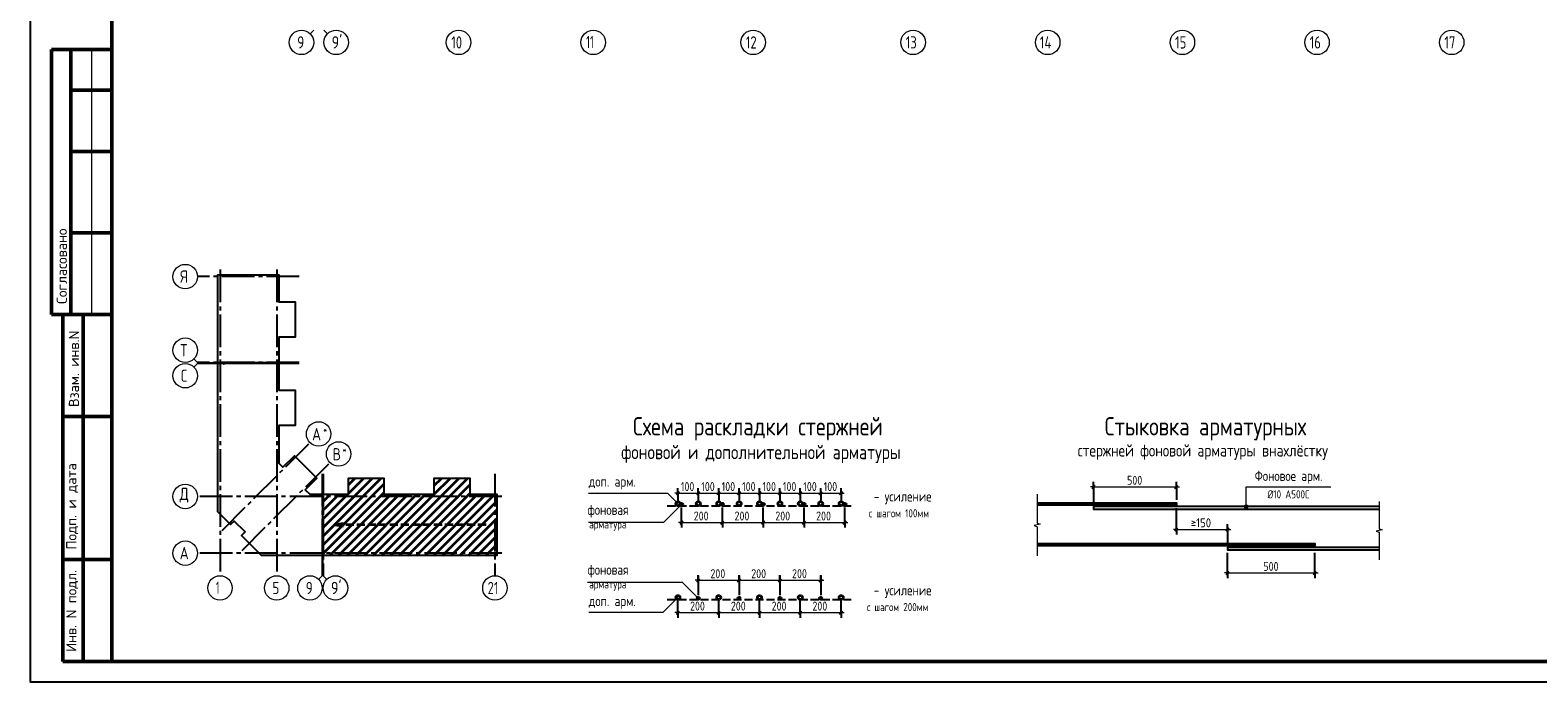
# Model space of a CAD drawing. Header units: millimetres. Extents: x 0 to 61017, y 0 to 42000.
# Tile 1 of 30: x 0 to 36952, y 0 to 15970. Entities that reach past the tile are written whole.
import ezdxf

# ---------------------------------------------------------------- set-up
doc = ezdxf.new("R2010")
doc.units = ezdxf.units.MM
doc.linetypes.add('______2', pattern=[270, 200, -70])
doc.linetypes.add('______5', pattern=[1100, 800, -100, 100, -100])
for name, color, linetype, lineweight in [('Standard', 7, 'Continuous', 25), ('Оси', 40, '______5', 18), ('Примечания', 7, 'Continuous', 25)]:
    doc.layers.add(name, color=color, linetype=linetype, lineweight=lineweight)
doc.styles.add('GOST 2.304-81', font='txt')
doc.styles.add('ISOCPEUR', font='txt')

msp = doc.modelspace()

# ---------------------------------------------------------------- hatches: boundary and pattern name
at = {"layer": 'Примечания', "linetype": 'Continuous', "lineweight": 13, "transparency": 33554687}
for points in [[(29757, 4294), (29847, 4294), (29840, 4316)], [(29757, 4294), (29840, 4316), (29763, 4316)], [(29763, 4271), (29847, 4294), (29757, 4294)], [(29763, 4316), (29840, 4316), (29824, 4333)], [(29763, 4316), (29824, 4333), (29779, 4333)], [(29763, 4271), (29840, 4271), (29847, 4294)], [(29779, 4255), (29840, 4271), (29763, 4271)], [(29779, 4333), (29824, 4333), (29802, 4339)], [(29779, 4255), (29824, 4255), (29840, 4271)], [(29824, 4255), (29779, 4255), (29802, 4249)]]:
    msp.add_hatch(color=7, dxfattribs=at).paths.add_polyline_path(points)
at = {"layer": 'Примечания', "linetype": 'Continuous', "lineweight": 35, "transparency": 33554687}
msp.add_hatch(color=7, dxfattribs=at).paths.add_polyline_path([(7674, 3878), (7464, 3848), (7674, 3818)])

# ---------------------------------------------------------------- linework, layer by layer
at = {"layer": 'Standard', "color": 7, "linetype": 'Continuous', "lineweight": 13, "transparency": 33554687}
for p, q in [((6950, 15970), (6862, 15882)), ((7200, 15970), (7288, 15882)), ((1500, 15500), (1500, 9000)), ((4100, 7827), (4012, 7915)), ((4100, 7802), (4012, 7714)), ((4100, 7827), (4600, 7827)), ((4100, 7802), (4600, 7802)), ((7158, 2600), (7158, 3100)), ((7183, 2600), (7183, 3100)), ((7158, 2600), (7070, 2512)), ((7183, 2600), (7271, 2512))]:
    msp.add_line(p, q, dxfattribs=at)
at = {"layer": 'Standard', "color": 7, "linetype": 'Continuous', "lineweight": 50, "transparency": 33554687}
for p, q in [((2000, 15500), (527, 15500)), ((527, 15500), (527, 9000)), ((527, 15500), (527, 9000)), ((1000, 15500), (1000, 9000)), ((2000, 14500), (1000, 14500)), ((2000, 13000), (1000, 13000)), ((2000, 11000), (1000, 11000)), ((0, 9000), (6, 9000)), ((527, 9000), (2000, 9000)), ((800, 500), (800, 9000)), ((800, 500), (800, 9000)), ((1300, 500), (1300, 9000)), ((800, 6500), (2000, 6500)), ((800, 3000), (2000, 3000)), ((2000, 500), (800, 500))]:
    msp.add_line(p, q, dxfattribs=at)
at = {"layer": 'Standard', "color": 7, "linetype": 'Continuous', "lineweight": 35, "transparency": 33554687}
for p, q in [((7173, 3561), (8605, 4993)), ((7173, 3773), (8393, 4993)), ((7173, 3349), (8669, 4845)), ((7801, 4614), (8180, 4993)), ((7801, 4826), (7968, 4993)), ((8621, 3100), (10514, 4993)), ((8833, 3100), (10726, 4993)), ((9045, 3100), (10773, 4828)), ((9905, 4596), (10302, 4993)), ((9905, 4808), (10090, 4993)), ((7173, 3137), (8669, 4633)), ((7173, 4410), (7359, 4596)), ((7173, 3986), (7783, 4596)), ((7173, 4198), (7571, 4596)), ((7348, 3100), (8844, 4596)), ((7560, 3100), (9056, 4596)), ((7772, 3100), (9268, 4596)), ((7984, 3100), (9480, 4596)), ((8197, 3100), (9693, 4596)), ((8409, 3100), (9905, 4596)), ((9257, 3100), (10773, 4616)), ((9469, 3100), (10965, 4596)), ((9682, 3100), (11178, 4596)), ((9894, 3100), (11390, 4596)), ((10106, 3100), (11434, 4428)), ((10318, 3100), (11434, 4216)), ((10530, 3100), (11434, 4004)), ((10742, 3100), (11434, 3792)), ((10954, 3100), (11434, 3580)), ((11166, 3100), (11434, 3368)), ((11379, 3100), (11434, 3155))]:
    msp.add_line(p, q, dxfattribs=at)
at = {"layer": 'Standard', "color": 7, "linetype": 'Continuous', "lineweight": 13, "transparency": 33554687}
msp.add_lwpolyline([(0, 0), (59400, 0), (59400, 42000), (0, 42000), (0, 0)], close=True, dxfattribs=at)
at = {"layer": 'Standard', "color": 7, "linetype": 'Continuous', "lineweight": -3, "transparency": 33554687}
msp.add_lwpolyline([(0, 42000), (0, 0), (59400, 0), (59400, 42000), (0, 42000)], dxfattribs=at)
at = {"layer": 'Standard', "color": 7, "linetype": 'Continuous', "lineweight": 25, "transparency": 33554687}
for points in [[(0, 42000), (0, 0), (59400, 0), (59400, 42000), (0, 42000)], [(4600, 7817), (4600, 9974), (6096, 9974), (6096, 9313), (6493, 9313), (6493, 8445), (6096, 8445), (6096, 7817), (6078, 7817), (6078, 7837), (6063, 7837), (6063, 7817), (4600, 7817)], [(4600, 4357), (4600, 7812), (4738, 7812), (4738, 7792), (4753, 7792), (4753, 7812), (6096, 7812), (6096, 7149), (6493, 7149), (6493, 6281), (6096, 6281), (6096, 5355), (6194, 5257), (6475, 5538), (7024, 4989), (6743, 4708), (6855, 4596), (7168, 4596), (7168, 3100), (5670, 3100), (5182, 3588), (5267, 3673), (4999, 3941), (4914, 3856), (4600, 4170), (4600, 4357)], [(7173, 3100), (7173, 4563), (7193, 4563), (7193, 4578), (7173, 4578), (7173, 4596), (7801, 4596), (7801, 4993), (8669, 4993), (8669, 4596), (9287, 4596), (9905, 4596), (9905, 4993), (10773, 4993), (10773, 4596), (11434, 4596), (11434, 3100), (9287, 3100), (7173, 3100)]]:
    msp.add_lwpolyline(points, dxfattribs=at)
at = {"layer": 'Standard', "color": 7, "linetype": 'Continuous', "lineweight": 18, "transparency": 33554687}
msp.add_lwpolyline([(59400, 42000), (0, 42000), (0, 0), (59400, 0), (59400, 42000)], dxfattribs=at)
at = {"layer": 'Standard', "color": 7, "linetype": 'Continuous', "lineweight": 13, "transparency": 33554687}
msp.add_lwpolyline([(59400, 42000), (0, 42000), (0, 0), (59400, 0), (59400, 42000)], dxfattribs=at)
at = {"layer": 'Standard', "color": 7, "linetype": 'Continuous', "lineweight": 50, "transparency": 33554687}
msp.add_lwpolyline([(2000, 41500), (58900, 41500), (58900, 500), (2000, 500), (2000, 41500)], close=True, dxfattribs=at)
at = {"layer": 'Оси', "color": 8, "linetype": '______5', "lineweight": -3, "transparency": 33554687}
for p, q in [((4653, 10101), (4653, 2600)), ((6043, 10101), (6043, 2600)), ((6596, 9931), (4100, 9931)), ((6596, 7827), (4100, 7827)), ((6596, 7802), (4100, 7802)), ((4708, 3712), (6858, 5862)), ((5198, 3222), (7348, 5372)), ((7158, 5096), (7158, 2600)), ((7183, 5096), (7183, 2600)), ((11391, 5096), (11391, 2600)), ((11561, 4543), (4100, 4543)), ((11561, 4543), (4100, 4543)), ((11561, 3153), (4100, 3153))]:
    msp.add_line(p, q, dxfattribs=at)
at = {"layer": 'Оси', "color": 7, "linetype": 'Continuous', "lineweight": 13, "transparency": 33554687}
for centre in [(6650, 15670), (7500, 15670), (10500, 15670), (13800, 15670), (17720, 15670), (21640, 15670), (24940, 15670), (28240, 15670), (31540, 15670), (34840, 15670), (3800, 9931), (3800, 8127), (3800, 7502), (7070, 6074), (7560, 5584), (3800, 4543), (3800, 4543), (3800, 3153), (4653, 2300), (6043, 2300), (6858, 2300), (7483, 2300), (11391, 2300)]:
    msp.add_circle(centre, 300, dxfattribs=at)
at = {"layer": 'Примечания', "color": 7, "linetype": 'Continuous', "lineweight": 25, "transparency": 33554687}
for p, q in [((26027, 4742), (26102, 4817)), ((28057, 4742), (28132, 4817)), ((15839, 4587), (15914, 4662)), ((16339, 4587), (16414, 4662)), ((16839, 4587), (16914, 4662)), ((17339, 4587), (17414, 4662)), ((17839, 4587), (17914, 4662)), ((18339, 4587), (18414, 4662)), ((18839, 4587), (18914, 4662)), ((19339, 4587), (19414, 4662)), ((19839, 4587), (19914, 4662)), ((15929, 3867), (16004, 3942)), ((16929, 3867), (17004, 3942)), ((17929, 3867), (18004, 3942)), ((18929, 3867), (19004, 3942)), ((19929, 3867), (20004, 3942)), ((28057, 3699), (28132, 3774)), ((29312, 3699), (29387, 3774)), ((29312, 2630), (29387, 2705)), ((31452, 2630), (31527, 2705)), ((16339, 2453), (16414, 2528)), ((17339, 2453), (17414, 2528)), ((18339, 2453), (18414, 2528)), ((19339, 2453), (19414, 2528)), ((15839, 1658), (15914, 1733)), ((16839, 1658), (16914, 1733)), ((17839, 1658), (17914, 1733)), ((18839, 1658), (18914, 1733)), ((19839, 1658), (19914, 1733))]:
    msp.add_line(p, q, dxfattribs=at)
at = {"layer": 'Примечания', "color": 253, "linetype": 'Continuous', "lineweight": -3, "true_color": 0xa0a0a0, "transparency": 33554687}
for p, q in [((26064, 4780), (26064, 4905)), ((28094, 4780), (28094, 4905)), ((15876, 4625), (15876, 4750)), ((15876, 4625), (15876, 4500)), ((15876, 4625), (15876, 4442)), ((16376, 4625), (16376, 4750)), ((16376, 4625), (16376, 4500)), ((16376, 4625), (16376, 4442)), ((16876, 4625), (16876, 4750)), ((16876, 4625), (16876, 4500)), ((16876, 4625), (16876, 4442)), ((17376, 4625), (17376, 4750)), ((17376, 4625), (17376, 4500)), ((17376, 4625), (17376, 4442)), ((17876, 4625), (17876, 4750)), ((17876, 4625), (17876, 4500)), ((17876, 4625), (17876, 4442)), ((18376, 4625), (18376, 4750)), ((18376, 4625), (18376, 4500)), ((18376, 4625), (18376, 4442)), ((18876, 4625), (18876, 4750)), ((18876, 4625), (18876, 4500)), ((18876, 4625), (18876, 4442)), ((19376, 4625), (19376, 4750)), ((19376, 4625), (19376, 4500)), ((19376, 4625), (19376, 4442)), ((19876, 4625), (19876, 4750)), ((19876, 4625), (19876, 4500)), ((19876, 4625), (19876, 4442)), ((26064, 4780), (26064, 4655)), ((26064, 4780), (26064, 4369)), ((28094, 4780), (28094, 4655)), ((28094, 4780), (28094, 4464)), ((15966, 3904), (15966, 4272)), ((19966, 3904), (19966, 4272)), ((28094, 3737), (28094, 4254)), ((15966, 3904), (15966, 4029)), ((15966, 3904), (15966, 3779)), ((16966, 3904), (16966, 4029)), ((16966, 3904), (16966, 3779)), ((17966, 3904), (17966, 4029)), ((17966, 3904), (17966, 3779)), ((18966, 3904), (18966, 4029)), ((18966, 3904), (18966, 3779)), ((19966, 3904), (19966, 4029)), ((19966, 3904), (19966, 3779)), ((28094, 3737), (28094, 3862)), ((28094, 3737), (28094, 3612)), ((29349, 3737), (29349, 3862)), ((29349, 3737), (29349, 3612)), ((29349, 3737), (29349, 3369)), ((29349, 2668), (29349, 3159)), ((31489, 2668), (31489, 3159)), ((16376, 2490), (16376, 2615)), ((16376, 2609), (16376, 2148)), ((17376, 2490), (17376, 2615)), ((17376, 2609), (17376, 2148)), ((18376, 2490), (18376, 2615)), ((18376, 2609), (18376, 2148)), ((19376, 2490), (19376, 2615)), ((19376, 2609), (19376, 2148)), ((29349, 2668), (29349, 2793)), ((29349, 2668), (29349, 2543)), ((31489, 2668), (31489, 2793)), ((31489, 2668), (31489, 2543)), ((16376, 2490), (16376, 2365)), ((16376, 2490), (16376, 2123)), ((17376, 2490), (17376, 2365)), ((17376, 2490), (17376, 2123)), ((18376, 2490), (18376, 2365)), ((18376, 2490), (18376, 2123)), ((19376, 2490), (19376, 2365)), ((19376, 2490), (19376, 2123)), ((15876, 1696), (15876, 1993)), ((19876, 1696), (19876, 1993)), ((15876, 1696), (15876, 1821)), ((15876, 1696), (15876, 1571)), ((16876, 1696), (16876, 1821)), ((16876, 1696), (16876, 1571)), ((17876, 1696), (17876, 1821)), ((17876, 1696), (17876, 1571)), ((18876, 1696), (18876, 1821)), ((18876, 1696), (18876, 1571)), ((19876, 1696), (19876, 1821)), ((19876, 1696), (19876, 1571))]:
    msp.add_line(p, q, dxfattribs=at)
at = {"layer": 'Примечания', "color": 7, "linetype": 'Continuous', "lineweight": 13, "transparency": 33554687}
for p, q in [((15876, 4625), (15801, 4625)), ((15876, 4625), (16376, 4625)), ((16376, 4625), (16876, 4625)), ((16876, 4625), (17376, 4625)), ((17376, 4625), (17876, 4625)), ((17876, 4625), (18376, 4625)), ((18376, 4625), (18876, 4625)), ((18876, 4625), (19376, 4625)), ((19376, 4625), (19876, 4625)), ((19876, 4625), (19951, 4625)), ((24683, 4601), (24683, 3891)), ((26064, 4780), (25989, 4780)), ((26064, 4780), (28094, 4780)), ((28094, 4780), (28169, 4780)), ((29757, 4294), (29757, 4294)), ((29802, 4339), (29802, 4339)), ((29802, 4249), (29802, 4249)), ((29847, 4294), (29847, 4294)), ((33060, 4421), (33060, 3751)), ((15966, 3904), (15891, 3904)), ((15966, 3904), (16966, 3904)), ((16966, 3904), (17966, 3904)), ((17966, 3904), (18966, 3904)), ((18966, 3904), (19966, 3904)), ((19966, 3904), (20041, 3904)), ((24758, 3860), (24608, 3830)), ((24608, 3830), (24683, 3800)), ((24683, 3891), (24758, 3860)), ((24683, 3800), (24683, 3089)), ((28094, 3737), (28019, 3737)), ((28094, 3737), (29349, 3737)), ((29349, 3737), (29424, 3737)), ((33135, 3722), (32985, 3693)), ((33060, 3751), (33135, 3722)), ((32985, 3693), (33060, 3665)), ((33060, 3665), (33060, 2994)), ((24683, 3089), (24683, 3089)), ((33060, 2994), (33060, 2994)), ((29349, 2668), (29274, 2668)), ((29349, 2668), (31489, 2668)), ((31489, 2668), (31564, 2668)), ((16376, 2490), (16301, 2490)), ((16376, 2490), (17376, 2490)), ((17376, 2490), (18376, 2490)), ((18376, 2490), (19376, 2490)), ((19376, 2490), (19451, 2490)), ((15876, 1696), (15801, 1696)), ((15876, 1696), (16876, 1696)), ((16876, 1696), (17876, 1696)), ((17876, 1696), (18876, 1696)), ((18876, 1696), (19876, 1696)), ((19876, 1696), (19951, 1696))]:
    msp.add_line(p, q, dxfattribs=at)
at = {"layer": 'Примечания', "color": 8, "linetype": '______2', "lineweight": -3, "true_color": 0x737373, "transparency": 33554687}
for p, q in [((15616, 4317), (20126, 4317)), ((15616, 2018), (20126, 2018))]:
    msp.add_line(p, q, dxfattribs=at)
at = {"layer": 'Примечания', "color": 7, "linetype": 'Continuous', "lineweight": 35, "transparency": 33554687}
for p, q in [((7674, 3878), (7464, 3848)), ((7464, 3848), (7464, 3848)), ((7464, 3848), (7464, 3848)), ((7464, 3848), (7464, 3848)), ((7464, 3848), (7674, 3818)), ((7674, 3818), (7674, 3878)), ((7674, 3848), (7689, 3848))]:
    msp.add_line(p, q, dxfattribs=at)
at = {"layer": 'Примечания', "color": 7, "linetype": '______2', "lineweight": 35, "transparency": 33554687}
msp.add_line((11174, 3848), (7464, 3848), dxfattribs=at)
at = {"layer": 'Примечания', "color": 7, "linetype": 'Continuous', "lineweight": 13, "transparency": 33554687}
for points in [[(13683, 4625), (15618, 4625), (15876, 4367)], [(29802, 4294), (29802, 4780), (31879, 4780)], [(15966, 4347), (15524, 3904), (13683, 3904)], [(16376, 2048), (15988, 2436), (13660, 2436)], [(15876, 2068), (15504, 1696), (13691, 1696)]]:
    msp.add_lwpolyline(points, dxfattribs=at)
at = {"layer": 'Примечания', "color": 253, "linetype": 'Continuous', "lineweight": -3, "true_color": 0xa0a0a0, "transparency": 33554687}
for points in [[(16966, 3904), (16966, 3921), (16966, 3921), (16966, 3921), (16966, 3921), (16966, 3921), (16966, 3921), (16966, 4272)], [(17966, 3904), (17966, 3921), (17966, 3921), (17966, 3921), (17966, 3921), (17966, 4272)], [(18966, 3904), (18966, 3921), (18966, 3921), (18966, 4272)], [(16876, 1696), (16876, 1713), (16876, 1713), (16876, 1713), (16876, 1713), (16876, 1713), (16876, 1713), (16876, 1993)], [(17876, 1696), (17876, 1713), (17876, 1713), (17876, 1713), (17876, 1713), (17876, 1993)], [(18876, 1696), (18876, 1713), (18876, 1713), (18876, 1993)]]:
    msp.add_lwpolyline(points, dxfattribs=at)
at = {"layer": 'Примечания', "color": 7, "linetype": 'Continuous', "lineweight": 25, "transparency": 33554687}
for points in [[(24683, 4389), (28094, 4389), (28094, 4329), (24683, 4329)], [(33060, 4294), (26064, 4294), (26064, 4234), (33060, 4234)], [(24683, 3389), (31489, 3389), (31489, 3329), (24683, 3329)], [(33060, 3294), (29349, 3294), (29349, 3234), (33060, 3234)]]:
    msp.add_lwpolyline(points, dxfattribs=at)
at = {"layer": 'Примечания', "color": 7, "linetype": 'Continuous', "lineweight": 35, "transparency": 33554687}
for centre, radius in [((15876, 4367), 50), ((15966, 4347), 30), ((16376, 4367), 50), ((16876, 4367), 50), ((16966, 4347), 30), ((17376, 4367), 50), ((17876, 4367), 50), ((17966, 4347), 30), ((18376, 4367), 50), ((18876, 4367), 50), ((18966, 4347), 30), ((19376, 4367), 50), ((19876, 4367), 50), ((19966, 4347), 30), ((15876, 2068), 50), ((16376, 2048), 30), ((16876, 2068), 50), ((17376, 2048), 30), ((17876, 2068), 50), ((18376, 2048), 30), ((18876, 2068), 50), ((19376, 2048), 30), ((19876, 2068), 50)]:
    msp.add_circle(centre, radius, dxfattribs=at)
at = {"layer": 'Примечания', "color": 7, "linetype": 'Continuous', "lineweight": 13, "transparency": 33554687}
msp.add_circle((29802, 4294), 45, dxfattribs=at)

# ---------------------------------------------------------------- texts
at = {"layer": 'Standard', "color": 7, "linetype": 'Continuous', "lineweight": 50, "transparency": 33554687, "char_height": 250, "attachment_point": 7, "rotation": 90, "style": 'ISOCPEUR'}
for s, insert, width in [('\\A1;{\\fISOCPEUR|i0|b0;\\H250.000000;\\W1.000000;\\C7;Согласовано}\\P', (900, 9261), 2071.88), ('\\A1;{\\fISOCPEUR|i0|b0;\\H250.000000;\\W1.000000;\\C7;Взам. инв.N}\\P', (1198, 6736), 1909.1), ('\\A1;{\\fISOCPEUR|i0|b0;\\H250.000000;\\W1.000000;\\C7;Подп. и дата}\\P', (1174, 3242), 2197.06), ('\\A1;{\\fISOCPEUR|i0|b0;\\H250.000000;\\W1.000000;\\C7;Инв. N подл.}\\P', (1174, 734), 2021.79)]:
    msp.add_mtext(s, dxfattribs=dict(at, insert=insert, width=width))
at = {"layer": 'Standard', "color": 7, "linetype": 'Continuous', "lineweight": 25, "transparency": 33554687, "insert": (11211, 2150), "char_height": 300, "width": 472.28, "attachment_point": 7, "style": 'ISOCPEUR'}
msp.add_mtext('\\W0.75;21', dxfattribs=at)
at = {"layer": 'Оси', "color": 7, "linetype": 'Continuous', "lineweight": 25, "transparency": 33554687, "attachment_point": 7, "style": 'ISOCPEUR'}
for s, insert, char_height, width in [('\\W0.78;9', (6545, 15520), 300, 326.41), ("\\W0.84;9'", (7389, 15520), 300, 440.64), ('\\W0.75;10', (10320, 15520), 300, 472.28), ('\\W0.63;11', (13626, 15530), 300, 393.75), ('\\W0.75;12', (17540, 15520), 300, 472.29), ('\\W0.75;13', (21460, 15520), 300, 472.27), ('\\W0.76;14', (24745, 15520), 300, 504.56), ('\\W0.75;15', (28060, 15520), 300, 472.27), ('\\W0.75;16', (31360, 15520), 300, 472.27), ('\\W0.75;17', (34660, 15520), 300, 472.27), ('\\W0.80;Я', (3680, 9781), 300, 359.83), ('\\W0.80;Т', (3680, 7977), 300, 359.83), ('\\W0.78;С', (3695, 7352), 300, 326.41), ('\\W0.80;*', (7179, 6092), 180, 215.89), ('\\W0.82;А', (6909, 5917), 300, 392.64), ('\\W0.80;В', (7414, 5427), 300, 359.84), ('\\W0.80;*', (7654, 5602), 180, 215.89), ('\\W0.82;Д', (3665, 4393), 300, 392.65), ('\\W0.82;А', (3665, 3003), 300, 392.65), ('\\W0.56;1', (4553, 2160), 300, 233.32), ('\\W0.78;5', (5938, 2150), 300, 326.41), ('\\W0.78;9', (6753, 2150), 300, 326.41), ("\\W0.84;9'", (7371, 2150), 300, 440.64)]:
    msp.add_mtext(s, dxfattribs=dict(at, insert=insert, char_height=char_height, width=width))
at = {"layer": 'Примечания', "color": 7, "linetype": 'Continuous', "lineweight": 50, "transparency": 33554687, "attachment_point": 7, "style": 'GOST 2.304-81'}
for s, insert, char_height, width in [('Схема\\~раскладки\\~стержней', (14774, 5915), 450, 6428.76), ('Стыковка\\~арматурных', (26336, 5915), 450, 5309.47), ('фоновой\\~и\\~дополнительной\\~арматуры', (14485, 5361), 350, 6865.7), ('стержней\\~фоновой\\~арматуры\\~внахлёстку', (25673, 5440), 300, 6502.98)]:
    msp.add_mtext(s, dxfattribs=dict(at, insert=insert, char_height=char_height, width=width))
at = {"layer": 'Примечания', "color": 7, "linetype": 'Continuous', "lineweight": 25, "transparency": 33554687, "attachment_point": 7}
for s, insert, char_height, width, style in [('Фоновое\\~арм.', (30012, 4855), 250, 1812.59, 'GOST 2.304-81'), ('доп.\\~арм.', (13691, 4716), 250, 1208.65, 'GOST 2.304-81'), ('100', (15947, 4675), 220, 485.09, 'GOST 2.304-81'), ('100', (16447, 4675), 220, 485.08, 'GOST 2.304-81'), ('100', (16947, 4675), 220, 485.08, 'GOST 2.304-81'), ('100', (17447, 4675), 220, 485.08, 'GOST 2.304-81'), ('100', (17947, 4675), 220, 485.08, 'GOST 2.304-81'), ('100', (18447, 4675), 220, 485.08, 'GOST 2.304-81'), ('100', (18947, 4675), 220, 485.08, 'GOST 2.304-81'), ('100', (19447, 4675), 220, 485.08, 'GOST 2.304-81'), ('500', (26884, 4830), 220, 516.4, 'GOST 2.304-81'), ('-\\~усиление', (20677, 4351), 250, 1510.8, 'GOST 2.304-81'), ('Ø10\\~А500С', (30329, 4495), 200, 1153.95, 'GOST 2.304-81'), ('фоновая', (13660, 4024), 250, 1173.25, 'GOST 2.304-81'), ('200', (16263, 3954), 220, 531.97, 'GOST 2.304-81'), ('200', (17263, 3954), 220, 531.97, 'GOST 2.304-81'), ('200', (18263, 3954), 220, 531.97, 'GOST 2.304-81'), ('200', (19263, 3954), 220, 531.97, 'GOST 2.304-81'), ('с\\~шагом\\~100мм', (20556, 4031), 200, 1606.26, 'GOST 2.304-81'), ('арматура', (13701, 3704), 200, 1066.47, 'GOST 2.304-81'), ('\\W0.87;≥150', (28447, 3787), 220, 666.9, 'ISOCPEUR'), ('500', (30224, 2718), 220, 516.4, 'GOST 2.304-81'), ('фоновая', (13660, 2556), 250, 1173.25, 'GOST 2.304-81'), ('200', (16673, 2540), 220, 531.98, 'GOST 2.304-81'), ('200', (17673, 2540), 220, 531.98, 'GOST 2.304-81'), ('200', (18673, 2540), 220, 531.98, 'GOST 2.304-81'), ('арматура', (13701, 2236), 200, 1066.47, 'GOST 2.304-81'), ('-\\~усиление', (20677, 2052), 250, 1510.8, 'GOST 2.304-81'), ('доп.\\~арм.', (13691, 1787), 250, 1208.65, 'GOST 2.304-81'), ('200', (16173, 1746), 220, 531.98, 'GOST 2.304-81'), ('200', (17173, 1746), 220, 531.98, 'GOST 2.304-81'), ('200', (18173, 1746), 220, 531.98, 'GOST 2.304-81'), ('200', (19173, 1746), 220, 531.98, 'GOST 2.304-81'), ('с\\~шагом\\~200мм', (20510, 1732), 200, 1648.88, 'GOST 2.304-81')]:
    msp.add_mtext(s, dxfattribs=dict(at, insert=insert, char_height=char_height, width=width, style=style))

doc.saveas('drawing.dxf')
